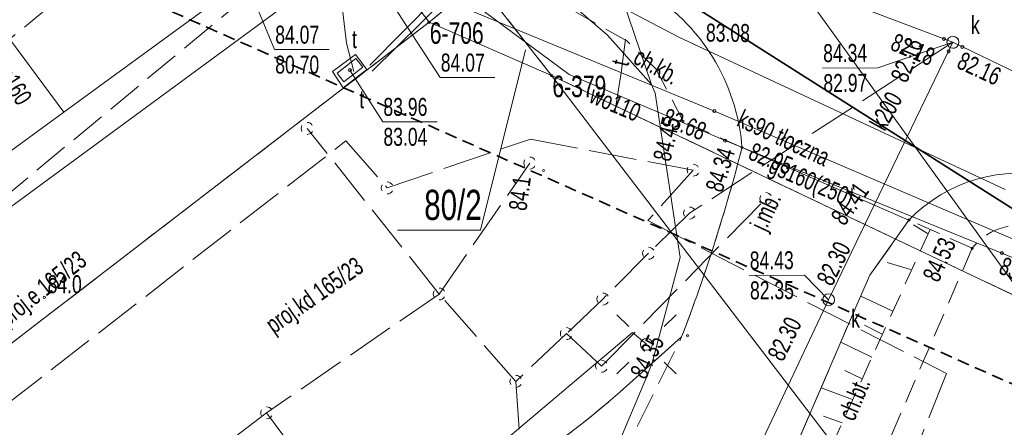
# Model space of a CAD drawing. Header units: metres. Extents: x -1013 to 1493497, y -5789518 to 1032.
# Tile 18 of 73: x -84 to -43, y 39 to 56. Entities that reach past the tile are written whole.
import ezdxf
from ezdxf.xclip import XClip

# ---------------------------------------------------------------- set-up
doc = ezdxf.new("R2010")
doc.units = ezdxf.units.M
doc.header["$MEASUREMENT"] = 0
doc.header["$XCLIPFRAME"] = 0
for name, pattern in [('2_KTCR02', [1.5, 1, -0.5]), ('2_KTJZ01', [2, 1.5, -0.5]), ('4_SUPE_P_01', [2.5, 2, -0.5]), ('4_SUPK_P_01', [2.5, 2, -0.5]), ('GUK', [2, 1.5, -0.5]), ('GUZ', [1, 0.5, -0.5]), ('Przerywana długa', [0.78, 0.5, -0.28])]:
    doc.linetypes.add(name, pattern=pattern)
doc.layers.add('700-L Mapa 1_100 dwg', color=7, linetype='Continuous')
doc.layers.add('711-L Wymiary opisy', color=7, linetype='Continuous')
for name, color, linetype, lineweight in [('703-L Płaszczyzny podejścia 2D3', 152, 'Continuous', 30), ('703-L Płaszczyzny podejścia 2D38', 171, 'Continuous', 35), ('711-L Wymiary opisy1', 7, 'Continuous', 13), ('ex_02_DXF_MZ_500_4_BUBZ_L_17', 9, 'Continuous', 18), ('ex_02_DXF_MZ_500_4_Dzialki7', 9, 'Continuous', 18), ('ex_02_DXF_MZ_500_4_Kontury3', 9, 'Continuous', 18), ('ex_02_DXF_MZ_500_4_KTCR_D_L_17', 9, 'Continuous', 18), ('ex_02_DXF_MZ_500_4_KTCR_E_T_17', 9, 'Continuous', 18), ('ex_02_DXF_MZ_500_4_KTCR_L_17', 9, 'Continuous', 18), ('ex_02_DXF_MZ_500_4_KTJZ_D_L_07', 9, 'Continuous', 18), ('ex_02_DXF_MZ_500_4_KTJZ_E_T_07', 9, 'Continuous', 18), ('ex_02_DXF_MZ_500_4_KTJZ_L_07', 9, 'Continuous', 18), ('ex_02_DXF_MZ_500_4_KTKR_D_L_07', 9, 'Continuous', 18), ('ex_02_DXF_MZ_500_4_KTKR_L_07', 9, 'Continuous', 18), ('ex_02_DXF_MZ_500_4_Numery_dzialek7', 9, 'Continuous', 18), ('ex_02_DXF_MZ_500_4_Numery_punktow7', 9, 'Continuous', 18), ('ex_02_DXF_MZ_500_4_Punkty7', 9, 'Continuous', 18), ('ex_02_DXF_MZ_500_4_RTPW_T_17', 9, 'Continuous', 18), ('ex_02_DXF_MZ_500_4_SUOG_L_052', 9, 'Continuous', 18), ('ex_02_DXF_MZ_500_4_SUOW_L_05', 9, 'Continuous', 18), ('ex_02_DXF_MZ_500_4_SUPE_D_L_31', 9, 'Continuous', 18), ('ex_02_DXF_MZ_500_4_SUPG_E_T_27', 9, 'Continuous', 18), ('ex_02_DXF_MZ_500_4_SUPG_L_252', 9, 'Continuous', 18), ('ex_02_DXF_MZ_500_4_SUPK_D_L_434', 9, 'Continuous', 18), ('ex_02_DXF_MZ_500_4_SUPK_E_T_434', 9, 'Continuous', 18), ('ex_02_DXF_MZ_500_4_SUPK_L_434', 9, 'Continuous', 18), ('ex_02_DXF_MZ_500_4_SUPM_T_07', 9, 'Continuous', 18), ('ex_02_DXF_MZ_500_4_SUPP_E_T_21', 9, 'Continuous', 18), ('ex_02_DXF_MZ_500_4_SUPP_E_T_434', 9, 'Continuous', 18), ('ex_02_DXF_MZ_500_4_SUPP_L_21', 9, 'Continuous', 18), ('ex_02_DXF_MZ_500_4_SUPP_L_434', 9, 'Continuous', 18), ('ex_02_DXF_MZ_500_4_SUPS_T_434', 9, 'Continuous', 18), ('ex_02_DXF_MZ_500_4_SUPT_D_L_030', 9, 'Continuous', 18), ('ex_02_DXF_MZ_500_4_SUPT_E_T_030', 9, 'Continuous', 18), ('ex_02_DXF_MZ_500_4_SUPT_L_030', 9, 'Continuous', 18), ('ex_02_DXF_MZ_500_4_SUPW_D_L_05', 9, 'Continuous', 18), ('ex_02_DXF_MZ_500_4_SUPW_E_T_05', 9, 'Continuous', 18), ('ex_02_DXF_MZ_500_4_SUPW_L_05', 9, 'Continuous', 18), ('ex_02_DXF_MZ_500_4_SUSM_D_T_07', 9, 'Continuous', 18), ('ex_02_DXF_MZ_500_4_SUSM_D_T_37', 9, 'Continuous', 18), ('ex_02_DXF_MZ_500_4_SUTG_T_052', 9, 'Continuous', 18), ('ex_02_DXF_MZ_500_4_SUTK_T_034', 9, 'Continuous', 18), ('ex_02_DXF_MZ_500_4_SUTT_T_030', 9, 'Continuous', 18), ('ex_02_DXF_MZ_500_4_SUTW_T_05', 9, 'Continuous', 18), ('ex_02_DXF_MZ_500_4_SUUK_D_T_234', 9, 'Continuous', 18), ('ex_02_DXF_MZ_500_4_SUUK_E_T_934', 9, 'Continuous', 18), ('ex_02_DXF_MZ_500_4_SUUT_E_T_930', 9, 'Continuous', 18), ('ex_02_DXF_MZ_500_4_SUUT_L_130', 9, 'Continuous', 18), ('ex_02_DXF_MZ_500_4_SUUT_T_37', 9, 'Continuous', 18), ('ex_02_DXF_MZ_500_4_Uzytki3', 9, 'Continuous', 18)]:
    doc.layers.add(name, color=color, linetype=linetype, lineweight=lineweight)
doc.styles.add('STYL_AUTOMATYCZNY_2', font='arial.ttf')
doc.styles.add('STYL_AUTOMATYCZNY_4', font='arial.ttf', dxfattribs={"width": 0.7})
doc.dimstyles.new('STYL_AUTOMATYCZNY__3', dxfattribs={"dimtxt": 0.25, "dimasz": 0.183575, "dimexe": 0.18, "dimexo": 0.04, "dimgap": 0, "dimtad": 1, "dimzin": 0, "dimdsep": 46, "dimtxsty": 'STYL_AUTOMATYCZNY_2', "dimblk": 'ARROWHEAD_8', "dimblk1": 'ARROWHEAD_8', "dimblk2": 'ARROWHEAD_8', "dimcen": 0.09, "dimclrd": 7, "dimclre": 7, "dimclrt": 7, "dimazin": 0, "dimtfac": 1, "dimtdec": 4, "dimtmove": 2, "dimatfit": 3, "dimfxl": 1, "dimtolj": 1, "dimtzin": 0, "dimarcsym": 0})

# ---------------------------------------------------------------- blocks, each defined once
blk = doc.blocks.new('*D60')
at = {"layer": '711-L Wymiary opisy1', "color": 7, "linetype": 'Continuous', "lineweight": 13}
for p, q in [((-23.688, -3.688), (-23.815, -3.738)), ((-23.688, -3.688), (-23.638, -3.815)), ((-23.983, -4.516), (-24.05, -4.396)), ((-23.983, -4.516), (-23.864, -4.449))]:
    blk.add_line(p, q, dxfattribs=at)
blk.add_arc((-18.286, -6.082), 5.908, 156.1008, 164.6316, dxfattribs=at)
at = {"layer": '711-L Wymiary opisy1', "color": 7, "lineweight": 13, "insert": (-25.573, -3.532), "char_height": 0.25, "attachment_point": 7, "rotation": 336.1008, "style": 'STYL_AUTOMATYCZNY_2'}
blk.add_mtext('\\A1;{\\pql;\\fArial|b0|i0|c238|p0;\\W1.000000;8,53°/15%}', dxfattribs=at)
blk = doc.blocks.new('ARROWHEAD_8')
at = {"color": 0, "linetype": 'Continuous', "lineweight": 0}
blk.add_line((0, 0), (-1, 0), dxfattribs=at)
at = {"color": 0, "linetype": 'Continuous', "lineweight": 0, "flags": 128}
blk.add_lwpolyline([(-0.525, 0.525), (0, 0), (-0.525, -0.525)], dxfattribs=at)
blk = doc.blocks.new('*D62')
at = {"layer": '711-L Wymiary opisy1', "color": 7, "linetype": 'Continuous', "lineweight": 13}
for p, q in [((-9.682, 27.468), (-9.815, 27.437)), ((-9.682, 27.468), (-9.651, 27.335)), ((-10.088, 26.709), (-10.136, 26.836)), ((-10.088, 26.709), (-9.96, 26.757))]:
    blk.add_line(p, q, dxfattribs=at)
blk.add_arc((-4.796, 24.363), 5.789, 147.57, 156.1008, dxfattribs=at)
at = {"layer": '711-L Wymiary opisy1', "color": 7, "lineweight": 13, "insert": (-11.672, 27.587), "char_height": 0.25, "attachment_point": 7, "rotation": 336.1008, "style": 'STYL_AUTOMATYCZNY_2'}
blk.add_mtext('\\A1;{\\pql;\\fArial|b0|i0|c238|p0;\\W1.000000;8,53°/15%}', dxfattribs=at)
blk = doc.blocks.new('Rysunek_1_4', base_point=(-51.91, -72.413))
at = {"layer": 'ex_02_DXF_MZ_500_4_BUBZ_L_17', "color": 9, "linetype": 'Continuous', "lineweight": 18}
for p, q in [((-46.451, 47.546), (-47.044, 47.901)), ((-47.171, 46.04), (-48.133, 46.324)), ((-47.899, 44.295), (-49.243, 44.926)), ((-48.342, 43.332), (-49.085, 43.707)), ((-48.775, 42.369), (-50.08, 43)), ((-49.179, 41.476), (-49.911, 41.821)), ((-49.583, 40.603), (-50.896, 41.094)), ((-50.016, 39.63), (-50.798, 39.914))]:
    blk.add_line(p, q, dxfattribs=at)
at = {"layer": 'ex_02_DXF_MZ_500_4_Dzialki7', "color": 9, "linetype": 'Continuous', "lineweight": 18}
for p, q in [((-77.511, 69.929), (-67.265, 56.36)), ((-42.33, 44.713), (-56.712, 64.665)), ((-65.217, 58.045), (-67.265, 56.36)), ((-65.217, 58.045), (-62.15, 54.133)), ((-242.472, -78.345), (-67.265, 56.36)), ((-67.265, 56.36), (-62.15, 54.133)), ((-62.15, 54.133), (-42.33, 44.713)), ((-62.15, 54.133), (-30.9, 13.243))]:
    blk.add_line(p, q, dxfattribs=at)
at = {"layer": 'ex_02_DXF_MZ_500_4_Kontury3', "color": 9, "linetype": 'GUK', "lineweight": 18}
for p, q in [((-67.265, 56.36), (-65.217, 58.045)), ((-65.217, 58.045), (-62.149, 54.136)), ((-242.472, -78.345), (-67.265, 56.36)), ((-62.149, 54.136), (-42.331, 44.714))]:
    blk.add_line(p, q, dxfattribs=at)
at = {"layer": 'ex_02_DXF_MZ_500_4_KTCR_D_L_17', "color": 9, "linetype": '2_KTCR02', "lineweight": 18}
blk.add_line((-44.59, 46.923), (-50.422, 33.426), dxfattribs=at)
at = {"layer": 'ex_02_DXF_MZ_500_4_KTCR_L_17', "color": 9, "linetype": '2_KTCR02', "lineweight": 18}
for p, q in [((-59.01, 55.583), (-63.18, 57.943)), ((-57.8, 54.423), (-59.01, 55.583)), ((-56.66, 52.233), (-57.8, 54.423)), ((-54.2, 51.133), (-56.66, 52.233)), ((-44.59, 46.923), (-47.23, 48.103)), ((-46.35, 47.71), (-53.02, 33.008))]:
    blk.add_line(p, q, dxfattribs=at)
blk.add_arc((-42.637, 45.416), 2.466, 65.6334, 142.3482, dxfattribs=at)
at = {"layer": 'ex_02_DXF_MZ_500_4_KTJZ_D_L_07', "color": 9, "linetype": 'Continuous', "lineweight": 18}
blk.add_line((-47.23, 48.103), (-54.2, 51.133), dxfattribs=at)
at = {"layer": 'ex_02_DXF_MZ_500_4_KTJZ_D_L_07', "color": 9, "linetype": '2_KTJZ01', "lineweight": 18}
for p, q in [((-48.859, 45.798), (-47.23, 48.103)), ((-49.401, 44.565), (-48.859, 45.798)), ((-51.969, 38.616), (-49.401, 44.565)), ((-63.03, 30.523), (-56.722, 43.223)), ((-56.722, 43.223), (-59.306, 40.915))]:
    blk.add_line(p, q, dxfattribs=at)
for centre, radius, start, end in [((-123.41, 68.843), 71.441, 338.98437, 345.64659), ((-83.044, 67.73), 35.813, 292.1138, 311.5159)]:
    blk.add_arc(centre, radius, start, end, dxfattribs=at)
at = {"layer": 'ex_02_DXF_MZ_500_4_KTJZ_L_07', "color": 9, "linetype": '2_KTJZ01', "lineweight": 18}
for p, q in [((-76.84, 62.223), (-115.42, 30.263)), ((-117.53, 22.123), (-73.08, 58.923))]:
    blk.add_line(p, q, dxfattribs=at)
at = {"layer": 'ex_02_DXF_MZ_500_4_KTKR_D_L_07', "color": 9, "linetype": 'Continuous', "lineweight": 18}
for p, q in [((-48.859, 45.798), (-47.23, 48.103)), ((-48.473, 46.341), (-48.859, 45.798)), ((-48.859, 45.798), (-49.401, 44.565)), ((-49.401, 44.565), (-51.969, 38.616)), ((-56.722, 43.223), (-59.306, 40.915))]:
    blk.add_line(p, q, dxfattribs=at)
for centre, radius, start, end in [((-123.41, 68.843), 71.441, 338.98437, 345.64659), ((-83.044, 67.73), 35.813, 292.1138, 311.5159)]:
    blk.add_arc(centre, radius, start, end, dxfattribs=at)
at = {"layer": 'ex_02_DXF_MZ_500_4_KTKR_L_07', "color": 9, "linetype": 'Continuous', "lineweight": 18}
for centre, radius, start, end in [((-62.588, 50.493), 8.412, 4.3606, 59.1164), ((-42.625, 43.656), 6.402, 76.2158, 135.9957)]:
    blk.add_arc(centre, radius, start, end, dxfattribs=at)
at = {"layer": 'ex_02_DXF_MZ_500_4_Numery_dzialek7', "color": 9, "linetype": 'Continuous', "lineweight": 18}
for p in [(-63.24, 55.216), (-68.578, 47.684)]:
    blk.add_line(p, (-65.113, 47.684), dxfattribs=at)
at = {"layer": 'ex_02_DXF_MZ_500_4_Punkty7', "color": 9, "linetype": 'Continuous', "lineweight": 18}
for centre in [(-67.265, 56.36), (-62.15, 54.133)]:
    blk.add_circle(centre, 0.045, dxfattribs=at)
at = {"layer": 'ex_02_DXF_MZ_500_4_RTPW_T_17', "color": 9, "linetype": 'Continuous', "lineweight": 18}
for centre in [(-56.66, 52.233), (-54.2, 51.133), (-62.49, 50.173), (-47.23, 48.103), (-44.59, 46.923), (-83.33, 44.873), (-56.474, 43.27)]:
    blk.add_circle(centre, 0.045, dxfattribs=at)
at = {"layer": 'ex_02_DXF_MZ_500_4_SUOG_L_052', "color": 9, "linetype": 'Continuous', "lineweight": 18}
blk.add_line((-42.68, 47.213), (-55.35, 52.653), dxfattribs=at)
at = {"layer": 'ex_02_DXF_MZ_500_4_SUOW_L_05', "color": 9, "linetype": 'Continuous', "lineweight": 18}
blk.add_line((-54.91, 51.423), (-43.35, 46.723), dxfattribs=at)
at = {"layer": 'ex_02_DXF_MZ_500_4_SUPE_D_L_31', "color": 9, "linetype": 'Continuous', "lineweight": 18}
for p, q in [((-62.578, 58.223), (-59.811, 55.822)), ((-57.976, 53.755), (-59.181, 57.277)), ((-59.811, 55.822), (-57.976, 53.755)), ((-57.976, 53.755), (-57.823, 53.406)), ((-57.823, 53.406), (-56.785, 46.533)), ((-56.785, 46.533), (-57.954, 42.134)), ((-58.773, 43.409), (-64.241, 38.78)), ((-58.19, 42.913), (-58.773, 43.409)), ((-57.954, 42.134), (-58.17, 41.573)), ((-58.17, 41.573), (-60.581, 35.905))]:
    blk.add_line(p, q, dxfattribs=at)
at = {"layer": 'ex_02_DXF_MZ_500_4_SUPG_L_252', "color": 9, "linetype": 'Continuous', "lineweight": 18}
for p, q in [((-55.35, 52.653), (-67.12, 57.513)), ((-42.68, 47.213), (-55.35, 52.653))]:
    blk.add_line(p, q, dxfattribs=at)
at = {"layer": 'ex_02_DXF_MZ_500_4_SUPK_D_L_434', "color": 9, "linetype": 'Continuous', "lineweight": 18}
for p, q in [((-45.397, 55.524), (-60.75, 61.356)), ((-50.582, 44.776), (-45.397, 55.524)), ((-45.397, 55.524), (-20.52, 43.573)), ((-57.844, 29.364), (-50.582, 44.776))]:
    blk.add_line(p, q, dxfattribs=at)
at = {"layer": 'ex_02_DXF_MZ_500_4_SUPK_L_434', "color": 9, "linetype": 'Continuous', "lineweight": 18}
for p, q in [((-74.79, 58.253), (-82.52, 52.603)), ((-56.84, 55.733), (-61.59, 58.243)), ((-82.52, 52.603), (-86.45, 57.923)), ((-43.21, 49.383), (-56.84, 55.733)), ((-82.52, 52.603), (-104.32, 36.653))]:
    blk.add_line(p, q, dxfattribs=at)
at = {"layer": 'ex_02_DXF_MZ_500_4_SUPM_T_07', "color": 9, "linetype": 'Continuous', "lineweight": 18}
for centre, start, end in [((-56.24, 50.183), 149.4064, 210.4809), ((-56.24, 50.183), 30.0857, 90.1805), ((-56.24, 50.183), 269.3333, 330.3412), ((-69.01, 49.443), 149.4064, 210.4809), ((-69.01, 49.443), 30.0857, 90.1805), ((-69.01, 49.443), 269.3333, 330.3412)]:
    blk.add_arc(centre, 0.25, start, end, dxfattribs=at)
at = {"layer": 'ex_02_DXF_MZ_500_4_SUPP_L_21', "color": 9, "linetype": '4_SUPE_P_01', "lineweight": 18}
for p, q in [((-92.91, 34.173), (-70.74, 51.413)), ((-70.74, 51.413), (-69.01, 49.443)), ((-69.01, 49.443), (-63.037, 51.477)), ((-63.037, 51.477), (-56.241, 50.181)), ((-56.241, 50.181), (-58.136, 48.079)), ((-58.136, 48.079), (-45.66, 41.693)), ((-45.66, 41.693), (-48.296, 35.116))]:
    blk.add_line(p, q, dxfattribs=at)
at = {"layer": 'ex_02_DXF_MZ_500_4_SUPP_L_434', "color": 9, "linetype": '4_SUPK_P_01', "lineweight": 18}
for p, q in [((-45.397, 55.524), (-56.386, 48.395)), ((-66.84, 45.013), (-72.356, 51.927)), ((-66.84, 45.013), (-63.06, 50.483)), ((-60.062, 41.998), (-53.2, 48.996)), ((-56.386, 48.395), (-58.1, 46.713)), ((-58.1, 46.713), (-60.01, 44.803)), ((-66.84, 45.013), (-74.047, 40.052)), ((-63.64, 41.363), (-66.84, 45.013)), ((-60.01, 44.803), (-61.531, 43.36)), ((-61.531, 43.36), (-63.64, 41.363)), ((-61.531, 43.36), (-60.062, 41.998)), ((-63.64, 41.363), (-62.88, 29.973)), ((-74.047, 40.052), (-84.12, 32.323)), ((-74.047, 40.052), (-70.31, 35.043))]:
    blk.add_line(p, q, dxfattribs=at)
at = {"layer": 'ex_02_DXF_MZ_500_4_SUPS_T_434', "color": 9, "linetype": 'Continuous', "lineweight": 18}
for centre, start, end in [((-45.397, 55.524), 149.4064, 210.4809), ((-45.397, 55.524), 30.0857, 90.1805), ((-45.397, 55.524), 269.3333, 330.3412), ((-72.356, 51.927), 149.4064, 210.4809), ((-72.356, 51.927), 269.3333, 330.3412), ((-72.356, 51.927), 30.0857, 90.1805), ((-63.06, 50.483), 149.4064, 210.4809), ((-63.06, 50.483), 30.0857, 90.1805), ((-63.06, 50.483), 269.3333, 330.3412), ((-53.2, 48.996), 149.4064, 210.4809), ((-53.2, 48.996), 30.0857, 90.1805), ((-56.386, 48.395), 149.4064, 210.4809), ((-56.386, 48.395), 30.0857, 90.1805), ((-53.2, 48.996), 269.3333, 330.3412), ((-56.386, 48.395), 269.3333, 330.3412), ((-58.1, 46.713), 30.0857, 90.1805), ((-58.1, 46.713), 149.4064, 210.4809), ((-58.1, 46.713), 269.3333, 330.3412), ((-66.84, 45.013), 30.0857, 90.1805), ((-66.84, 45.013), 149.4064, 210.4809), ((-66.84, 45.013), 269.3333, 330.3412), ((-60.01, 44.803), 149.4064, 210.4809), ((-60.01, 44.803), 30.0857, 90.1805), ((-60.01, 44.803), 269.3333, 330.3412), ((-61.531, 43.36), 30.0857, 90.1805), ((-61.531, 43.36), 149.4064, 210.4809), ((-61.531, 43.36), 269.3333, 330.3412), ((-60.062, 41.998), 149.4064, 210.4809), ((-60.062, 41.998), 30.0857, 90.1805), ((-63.64, 41.363), 30.0857, 90.1805), ((-60.062, 41.998), 269.3333, 330.3412), ((-63.64, 41.363), 149.4064, 210.4809), ((-63.64, 41.363), 269.3333, 330.3412), ((-74.047, 40.052), 30.0857, 90.1805), ((-74.046, 40.052), 149.4064, 210.4809), ((-74.047, 40.052), 269.3333, 330.3412)]:
    blk.add_arc(centre, 0.25, start, end, dxfattribs=at)
at = {"layer": 'ex_02_DXF_MZ_500_4_SUPT_D_L_030', "color": 9, "linetype": 'Continuous', "lineweight": 18}
for p, q in [((-54.658, 69.78), (-69.743, 54.572)), ((-63.662, 60.226), (-69.641, 54.313)), ((-70.709, 55.486), (-70.943, 57.484)), ((-70.401, 54.308), (-70.709, 55.486))]:
    blk.add_line(p, q, dxfattribs=at)
at = {"layer": 'ex_02_DXF_MZ_500_4_SUPT_L_030', "color": 9, "linetype": 'Continuous', "lineweight": 18}
for p, q in [((-59.061, 55.66), (-59.24, 54.253)), ((-59.24, 54.253), (-59.508, 52.595))]:
    blk.add_line(p, q, dxfattribs=at)
at = {"layer": 'ex_02_DXF_MZ_500_4_SUPW_D_L_05', "color": 9, "linetype": 'Continuous', "lineweight": 18}
blk.add_line((-70.22, 59.323), (-92.274, 43.103), dxfattribs=at)
at = {"layer": 'ex_02_DXF_MZ_500_4_SUPW_L_05', "color": 9, "linetype": 'Continuous', "lineweight": 18}
for p, q in [((-68.47, 59.423), (-61.42, 54.173)), ((-54.91, 51.423), (-61.42, 54.173)), ((-43.35, 46.723), (-54.91, 51.423)), ((-40.981, 45.719), (-43.35, 46.723))]:
    blk.add_line(p, q, dxfattribs=at)
at = {"layer": 'ex_02_DXF_MZ_500_4_SUSM_D_T_07', "color": 9, "linetype": 'Continuous', "lineweight": 18}
for p, q in [((-58.932, 43.655), (-59.427, 44.15)), ((-57.447, 43.655), (-56.952, 44.15)), ((-58.932, 42.17), (-59.427, 41.675)), ((-57.447, 42.17), (-56.952, 41.675))]:
    blk.add_line(p, q, dxfattribs=at)
at = {"layer": 'ex_02_DXF_MZ_500_4_SUSM_D_T_37', "color": 9, "linetype": 'Continuous', "lineweight": 18}
blk.add_circle((-58.19, 42.913), 0.25, dxfattribs=at)
at = {"layer": 'ex_02_DXF_MZ_500_4_SUTG_T_052', "color": 9, "linetype": 'Continuous', "lineweight": 18}
blk.add_circle((-55.35, 52.653), 0.0625, dxfattribs=at)
at = {"layer": 'ex_02_DXF_MZ_500_4_SUTK_T_034', "color": 9, "linetype": 'Continuous', "lineweight": 18}
for p, q in [((-74.87, 57.993), (-73.718, 55.218)), ((-45.397, 55.524), (-48.53, 54.462)), ((-73.718, 55.218), (-71.438, 55.218)), ((-50.837, 54.445), (-48.53, 54.462)), ((-53.902, 45.789), (-51.595, 45.805)), ((-50.582, 44.776), (-51.595, 45.805))]:
    blk.add_line(p, q, dxfattribs=at)
for centre in [(-45.771, 55.666), (-45.577, 55.151), (-45.002, 55.334)]:
    blk.add_circle(centre, 0.0625, dxfattribs=at)
at = {"layer": 'ex_02_DXF_MZ_500_4_SUTT_T_030', "color": 9, "linetype": 'Continuous', "lineweight": 18}
for p, q in [((-70.57, 54.363), (-69.201, 52.202)), ((-69.201, 52.202), (-66.921, 52.202))]:
    blk.add_line(p, q, dxfattribs=at)
blk.add_circle((-70.57, 54.363), 0.0625, dxfattribs=at)
at = {"layer": 'ex_02_DXF_MZ_500_4_SUTW_T_05', "color": 9, "linetype": 'Continuous', "lineweight": 18}
for p, q in [((-70.22, 59.323), (-66.806, 54.053)), ((-66.806, 54.053), (-64.526, 54.053))]:
    blk.add_line(p, q, dxfattribs=at)
for centre in [(-54.91, 51.423), (-43.35, 46.723)]:
    blk.add_circle(centre, 0.0625, dxfattribs=at)
at = {"layer": 'ex_02_DXF_MZ_500_4_SUUK_D_T_234', "color": 9, "linetype": 'Continuous', "lineweight": 18}
for centre in [(-45.397, 55.524), (-50.582, 44.776)]:
    blk.add_circle(centre, 0.25, dxfattribs=at)
at = {"layer": 'ex_02_DXF_MZ_500_4_SUUT_L_130', "color": 9, "linetype": 'Continuous', "lineweight": 18}
for p, q in [((-70.34, 55.013), (-71.3, 54.303)), ((-69.87, 54.383), (-70.34, 55.013)), ((-71.3, 54.303), (-70.85, 53.623)), ((-70.85, 53.623), (-69.87, 54.383))]:
    blk.add_line(p, q, dxfattribs=at)
at = {"layer": 'ex_02_DXF_MZ_500_4_SUUT_T_37', "color": 9, "linetype": 'Continuous', "lineweight": 18}
for p, q in [((-70.317, 54.853), (-71.108, 54.242)), ((-70.031, 54.484), (-70.317, 54.853)), ((-70.823, 53.872), (-70.031, 54.484)), ((-71.108, 54.242), (-70.823, 53.872))]:
    blk.add_line(p, q, dxfattribs=at)
at = {"layer": 'ex_02_DXF_MZ_500_4_Uzytki3', "color": 9, "linetype": 'GUZ', "lineweight": 18}
for p, q in [((-67.265, 56.36), (-65.217, 58.045)), ((-65.217, 58.045), (-62.149, 54.136)), ((-242.472, -78.345), (-67.265, 56.36)), ((-62.149, 54.136), (-42.331, 44.714))]:
    blk.add_line(p, q, dxfattribs=at)
at = {"layer": 'ex_02_DXF_MZ_500_4_KTCR_E_T_17', "color": 9, "linetype": 'Continuous', "lineweight": 18, "char_height": 0.75, "attachment_point": 4, "style": 'STYL_AUTOMATYCZNY_4'}
for s, insert, rotation in [('\\A1;{\\pql;\\fArial|b0|i0|c238|p0;\\W0.700000;ch.kb.}', (-58.615, 55.004), 330.489), ('\\A1;{\\pql;\\fArial|b0|i0|c238|p0;\\W0.700000;ch.bt.}', (-49.857, 39.804), 67.2031)]:
    blk.add_mtext(s, dxfattribs=dict(at, insert=insert, rotation=rotation))
at = {"layer": 'ex_02_DXF_MZ_500_4_KTJZ_E_T_07', "color": 9, "linetype": 'Continuous', "lineweight": 18, "insert": (-53.446, 47.698), "char_height": 0.75, "attachment_point": 4, "rotation": 65.06, "style": 'STYL_AUTOMATYCZNY_4'}
blk.add_mtext('\\A1;{\\pql;\\fArial|b0|i0|c238|p0;\\W0.700000;j.mb.}', dxfattribs=at)
at = {"layer": 'ex_02_DXF_MZ_500_4_Numery_dzialek7', "color": 9, "linetype": 'Continuous', "lineweight": 18, "insert": (-67.467, 49.364), "char_height": 1.26, "attachment_point": 1, "style": 'STYL_AUTOMATYCZNY_4'}
blk.add_mtext('\\A1;{\\pql;\\fArial|b0|i0|c238|p0;\\W0.700000;80/2}', dxfattribs=at)
at = {"layer": 'ex_02_DXF_MZ_500_4_Numery_punktow7', "color": 9, "linetype": 'Continuous', "lineweight": 18, "char_height": 0.9, "attachment_point": 1, "style": 'STYL_AUTOMATYCZNY_4'}
for s, insert in [('\\A1;{\\pql;\\fArial|b0|i0|c238|p0;\\W0.700000;6-706}', (-67.236, 56.36)), ('\\A1;{\\pql;\\fArial|b0|i0|c238|p0;\\W0.700000;6-379}', (-62.117, 54.133))]:
    blk.add_mtext(s, dxfattribs=dict(at, insert=insert))
at = {"layer": 'ex_02_DXF_MZ_500_4_RTPW_T_17', "color": 9, "linetype": 'Continuous', "lineweight": 18, "char_height": 0.75, "style": 'STYL_AUTOMATYCZNY_4'}
for s, insert, attachment_point, rotation in [('\\A1;{\\pql;\\fArial|b0|i0|c238|p0;\\W0.700000;84.45}', (-57.925, 50.675), 1, 77.0875), ('\\A1;{\\pql;\\fArial|b0|i0|c238|p0;\\W0.700000;84.34}', (-55.739, 49.437), 1, 72.9622), ('\\A1;{\\pql;\\fArial|b0|i0|c238|p0;\\W0.700000;84.1}', (-63.194, 48.459), 7, 82.1345), ('\\A1;{\\pql;\\fArial|b0|i0|c238|p0;\\W0.700000;84.41}', (-49.918, 47.813), 7, 54.4623), ('\\A1;{\\pql;\\fArial|b0|i0|c238|p0;\\W0.700000;84.53}', (-46.684, 45.765), 1, 65.9913), ('\\A1;{\\pql;\\fArial|b0|i0|c238|p0;\\W0.700000;84.35}', (-58.904, 41.733), 1, 63.8381)]:
    blk.add_mtext(s, dxfattribs=dict(at, insert=insert, attachment_point=attachment_point, rotation=rotation))
at = {"layer": 'ex_02_DXF_MZ_500_4_RTPW_T_17', "color": 9, "linetype": 'Continuous', "lineweight": 18, "insert": (-83.192, 45.036), "char_height": 0.75, "attachment_point": 7, "style": 'STYL_AUTOMATYCZNY_4'}
blk.add_mtext('\\A1;{\\pql;\\fArial|b0|i0|c238|p0;\\W0.700000;84.0}', dxfattribs=at)
at = {"layer": 'ex_02_DXF_MZ_500_4_SUPG_E_T_27', "color": 9, "linetype": 'Continuous', "lineweight": 18, "insert": (-53.236, 49.895), "char_height": 0.75, "attachment_point": 7, "rotation": 336.7632, "style": 'STYL_AUTOMATYCZNY_4'}
blk.add_mtext('\\A1;{\\pql;\\fArial|b0|i0|c238|p0;\\W0.700000;gs160(250)}', dxfattribs=at)
at = {"layer": 'ex_02_DXF_MZ_500_4_SUPK_E_T_434', "color": 9, "linetype": 'Continuous', "lineweight": 18, "char_height": 0.75, "style": 'STYL_AUTOMATYCZNY_4'}
for s, insert, attachment_point, rotation in [('\\A1;{\\pql;\\fArial|b0|i0|c238|p0;\\W0.700000;ks160}', (-85.169, 54.678), 4, 302.346), ('\\A1;{\\pql;\\fArial|b0|i0|c238|p0;\\W0.700000;k200}', (-48.233, 51.773), 7, 61.047), ('\\A1;{\\pql;\\fArial|b0|i0|c238|p0;\\W0.700000;ks90 tłoczna}', (-54.308, 52.392), 4, 334.953)]:
    blk.add_mtext(s, dxfattribs=dict(at, insert=insert, attachment_point=attachment_point, rotation=rotation))
at = {"layer": 'ex_02_DXF_MZ_500_4_SUPP_E_T_21', "color": 9, "linetype": 'Continuous', "lineweight": 18, "insert": (-85.024, 43.838), "char_height": 0.75, "attachment_point": 4, "rotation": 38.2041, "style": 'STYL_AUTOMATYCZNY_4'}
blk.add_mtext('\\A1;{\\pql;\\fArial|b0|i0|c238|p0;\\W0.700000;proj.e 165/23}', dxfattribs=at)
at = {"layer": 'ex_02_DXF_MZ_500_4_SUPP_E_T_434', "color": 9, "linetype": 'Continuous', "lineweight": 18, "insert": (-73.898, 43.546), "char_height": 0.75, "attachment_point": 4, "rotation": 34.884, "style": 'STYL_AUTOMATYCZNY_4'}
blk.add_mtext('\\A1;{\\pql;\\fArial|b0|i0|c238|p0;\\W0.700000;proj.kd 165/23}', dxfattribs=at)
at = {"layer": 'ex_02_DXF_MZ_500_4_SUPT_E_T_030', "color": 9, "linetype": 'Continuous', "lineweight": 18, "insert": (-59.315, 54.569), "char_height": 0.75, "attachment_point": 4, "rotation": 75.96, "style": 'STYL_AUTOMATYCZNY_4'}
blk.add_mtext('\\A1;{\\pql;\\fArial|b0|i0|c238|p0;\\W0.700000;t}', dxfattribs=at)
at = {"layer": 'ex_02_DXF_MZ_500_4_SUPW_E_T_05', "color": 9, "linetype": 'Continuous', "lineweight": 18, "insert": (-60.636, 53.027), "char_height": 0.75, "attachment_point": 7, "rotation": 337.0995, "style": 'STYL_AUTOMATYCZNY_4'}
blk.add_mtext('\\A1;{\\pql;\\fArial|b0|i0|c238|p0;\\W0.700000;wo110}', dxfattribs=at)
at = {"layer": 'ex_02_DXF_MZ_500_4_SUTG_T_052', "color": 9, "linetype": 'Continuous', "lineweight": 18, "insert": (-57.6, 52.095), "char_height": 0.75, "attachment_point": 7, "rotation": 337.816, "style": 'STYL_AUTOMATYCZNY_4'}
blk.add_mtext('\\A1;{\\pql;\\fArial|b0|i0|c238|p0;\\W0.700000;83.68}', dxfattribs=at)
at = {"layer": 'ex_02_DXF_MZ_500_4_SUTK_T_034', "color": 9, "linetype": 'Continuous', "lineweight": 18, "char_height": 0.75, "attachment_point": 1, "style": 'STYL_AUTOMATYCZNY_4'}
for s, insert in [('\\A1;{\\pql;\\fArial|b0|i0|c238|p0;\\W0.700000;84.07}', (-73.688, 56.218)), ('\\A1;{\\pql;\\fArial|b0|i0|c238|p0;\\W0.700000;80.70}', (-73.688, 54.968))]:
    blk.add_mtext(s, dxfattribs=dict(at, insert=insert))
at = {"layer": 'ex_02_DXF_MZ_500_4_SUTK_T_034', "color": 9, "linetype": 'Continuous', "lineweight": 18, "char_height": 0.75, "style": 'STYL_AUTOMATYCZNY_4'}
for s, insert, attachment_point, rotation in [('\\A1;{\\pql;\\fArial|b0|i0|c238|p0;\\W0.700000;83.08}', (-55.701, 56.304), 1, 359.406), ('\\A1;{\\pql;\\fArial|b0|i0|c238|p0;\\W0.700000;82.18}', (-48.06, 55.224), 7, 337.203), ('\\A1;{\\pql;\\fArial|b0|i0|c238|p0;\\W0.700000;82.16}', (-47.665, 53.931), 4, 67.6004), ('\\A1;{\\pql;\\fArial|b0|i0|c238|p0;\\W0.700000;84.34}', (-50.814, 55.446), 1, 0.4031), ('\\A1;{\\pql;\\fArial|b0|i0|c238|p0;\\W0.700000;82.16}', (-44.967, 55.158), 1, 335.052), ('\\A1;{\\pql;\\fArial|b0|i0|c238|p0;\\W0.700000;82.97}', (-50.806, 54.196), 1, 0.4031), ('\\A1;{\\pql;\\fArial|b0|i0|c238|p0;\\W0.700000;82.30}', (-50.431, 45.295), 7, 63.837), ('\\A1;{\\pql;\\fArial|b0|i0|c238|p0;\\W0.700000;84.43}', (-53.879, 46.789), 1, 0.405), ('\\A1;{\\pql;\\fArial|b0|i0|c238|p0;\\W0.700000;82.35}', (-53.87, 45.539), 1, 0.405), ('\\A1;{\\pql;\\fArial|b0|i0|c238|p0;\\W0.700000;82.30}', (-52.825, 42.314), 4, 63.8332)]:
    blk.add_mtext(s, dxfattribs=dict(at, insert=insert, attachment_point=attachment_point, rotation=rotation))
at = {"layer": 'ex_02_DXF_MZ_500_4_SUTT_T_030', "color": 9, "linetype": 'Continuous', "lineweight": 18, "char_height": 0.75, "attachment_point": 1, "style": 'STYL_AUTOMATYCZNY_4'}
for s, insert in [('\\A1;{\\pql;\\fArial|b0|i0|c238|p0;\\W0.700000;83.96}', (-69.171, 53.202)), ('\\A1;{\\pql;\\fArial|b0|i0|c238|p0;\\W0.700000;83.04}', (-69.171, 51.952))]:
    blk.add_mtext(s, dxfattribs=dict(at, insert=insert))
at = {"layer": 'ex_02_DXF_MZ_500_4_SUTW_T_05', "color": 9, "linetype": 'Continuous', "lineweight": 18, "insert": (-66.776, 55.053), "char_height": 0.75, "attachment_point": 1, "style": 'STYL_AUTOMATYCZNY_4'}
blk.add_mtext('\\A1;{\\pql;\\fArial|b0|i0|c238|p0;\\W0.700000;84.07}', dxfattribs=at)
at = {"layer": 'ex_02_DXF_MZ_500_4_SUTW_T_05', "color": 9, "linetype": 'Continuous', "lineweight": 18, "char_height": 0.75, "style": 'STYL_AUTOMATYCZNY_4'}
for s, insert, attachment_point, rotation in [('\\A1;{\\pql;\\fArial|b0|i0|c238|p0;\\W0.700000;82.95}', (-53.847, 51.007), 4, 337.8746), ('\\A1;{\\pql;\\fArial|b0|i0|c238|p0;\\W0.700000;83.10}', (-43.243, 46.589), 1, 337.4375)]:
    blk.add_mtext(s, dxfattribs=dict(at, insert=insert, attachment_point=attachment_point, rotation=rotation))
at = {"layer": 'ex_02_DXF_MZ_500_4_SUUK_E_T_934', "color": 9, "linetype": 'Continuous', "lineweight": 18, "char_height": 0.75, "attachment_point": 4, "style": 'STYL_AUTOMATYCZNY_4'}
for s, insert in [('\\A1;{\\pql;\\fArial|b0|i0|c238|p0;\\W0.700000;k}', (-44.641, 56.25)), ('\\A1;{\\pql;\\fArial|b0|i0|c238|p0;\\W0.700000;k }', (-49.643, 43.989)), ('\\A1;{\\pql;\\fArial|b0|i0|c238|p0;\\W0.700000;k }', (-49.643, 43.989))]:
    blk.add_mtext(s, dxfattribs=dict(at, insert=insert))
at = {"layer": 'ex_02_DXF_MZ_500_4_SUUT_E_T_930', "color": 9, "linetype": 'Continuous', "lineweight": 18, "char_height": 0.75, "style": 'STYL_AUTOMATYCZNY_4'}
for insert, attachment_point in [((-70.483, 55.273), 7), ((-70.177, 53.519), 1)]:
    blk.add_mtext('\\A1;{\\pql;\\fArial|b0|i0|c238|p0;\\W0.700000;t}', dxfattribs=dict(at, insert=insert, attachment_point=attachment_point))

msp = doc.modelspace()

# ---------------------------------------------------------------- linework, layer by layer
at = {"layer": '703-L Płaszczyzny podejścia 2D3', "color": 152, "linetype": 'Continuous', "lineweight": 30}
msp.add_circle((8.2273, 10.355), 1021.6593, dxfattribs=at)
at = {"layer": '703-L Płaszczyzny podejścia 2D38', "color": 171, "linetype": 'Continuous', "lineweight": 35}
msp.add_line((-4.7955, 24.3632), (-336.8033, 235.3053), dxfattribs=at)
at = {"layer": '703-L Płaszczyzny podejścia 2D38', "color": 171, "linetype": 'Przerywana długa', "lineweight": 35}
msp.add_line((-4.7955, 24.3632), (-360.4425, 181.9583), dxfattribs=at)

# ---------------------------------------------------------------- block references
at = {"layer": '700-L Mapa 1_100 dwg', "color": 52, "linetype": 'Continuous', "lineweight": 25}
ref = msp.add_blockref('Rysunek_1_4', (-51.9097, -72.4133), dxfattribs=at)
XClip(ref).set_block_clipping_path([(-454.4097296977, -337.82710067), (350.5902703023, 193.0005136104)])

# ---------------------------------------------------------------- dimensions: what is measured, and where the dimension line sits
at = {"layer": '711-L Wymiary opisy', "color": 7, "linetype": 'Continuous', "lineweight": 13}
for base, center, p1, p2, picture, middle in [((-9.8993, 27.0958), (-4.7955, 24.3632), (-360.4425, 181.9583), (-56.0049, 56.8993), '*D62', (-10.8957, 27.3794)), ((-23.8512, -4.0963), (-18.2863, -6.0816), (-397.5726, 98.1664), (-373.9333, 151.5134), '*D60', (-24.7964, -3.7394))]:
    dim = msp.add_angular_dim_3p(base=base, center=center, p1=p1, p2=p2, text='8,53°/15%', dimstyle='STYL_AUTOMATYCZNY__3', dxfattribs=at)
    dim.commit()
    dim.dimension.update_dxf_attribs({"geometry": picture, "text_midpoint": middle, "dimtype": 165, "text_rotation": 336.10081})

doc.saveas('drawing.dxf')
